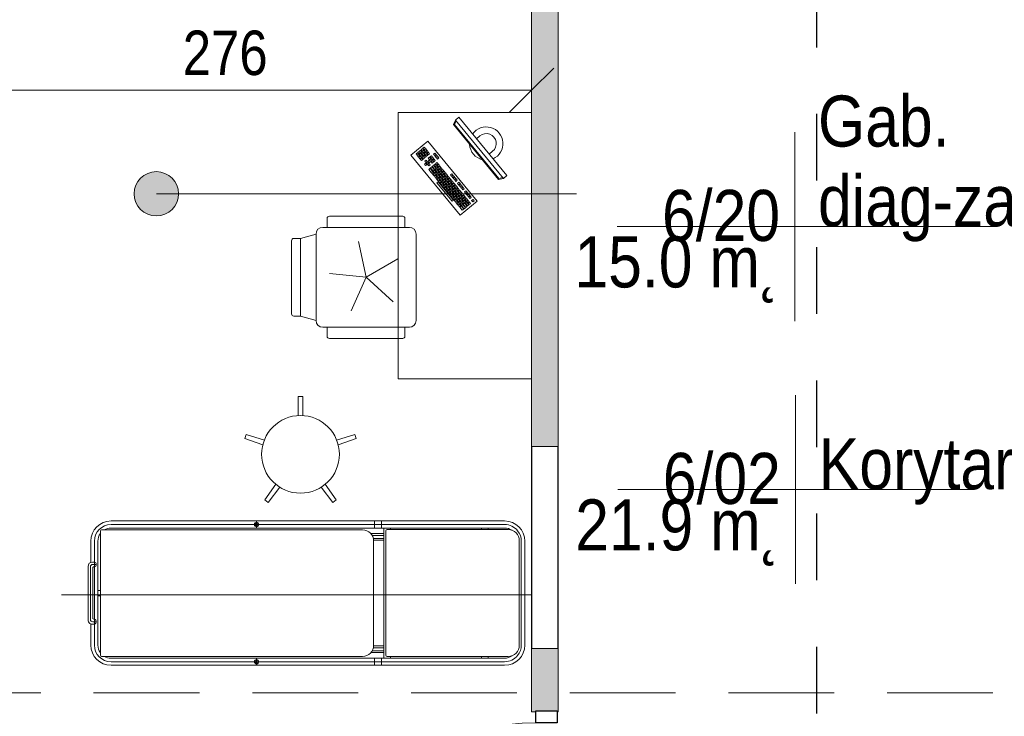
# Model space of a CAD drawing. Header units: centimetres. Extents: x -1631 to 21770, y -8842 to 3590.
# Tile 108 of 133: x 55 to 498, y 1850 to 2164. Entities that reach past the tile are written whole.
import ezdxf

# ---------------------------------------------------------------- set-up
doc = ezdxf.new("R2010")
doc.units = ezdxf.units.CM
doc.linetypes.add('Dash', pattern=[60, 30, -30])
doc.linetypes.add('Ukryte', pattern=[71.438, 47.625, -23.813])
for name, color, linetype, lineweight in [('A-ANNO-DIMS', 211, 'Continuous', 13), ('A-ANNO-DIMS-100', 211, 'Continuous', 13), ('A-AREA-IDEN', 2, 'Continuous', 13), ('A-DETL', 90, 'Continuous', 9), ('A-DETL-GENF', 92, 'Continuous', 9), ('A-DETL-HDLN', 90, 'Ukryte', 9), ('A-DETL-MEDM', 33, 'Continuous', 13), ('A-DOOR', 31, 'Continuous', 13), ('A-WALL', 113, 'Continuous', 13), ('A-WALL-PATT', 111, 'Continuous', 13), ('I-FURN', 30, 'Continuous', 9), ('Q-SPCQ', 91, 'Continuous', 9)]:
    doc.layers.add(name, color=color, linetype=linetype, lineweight=lineweight)
doc.styles.add('Arial Narrow_5', font='ARIALN.TTF', dxfattribs={"height": 20})
doc.styles.add('Arial_11', font='arial.ttf', dxfattribs={"width": 0.85, "height": 23})
doc.dimstyles.new('Diagonal_1_100__0__wewnętrzne', dxfattribs={"dimscale": 30.48, "dimtxt": 20.468619, "dimasz": 0.656168, "dimexe": 0.164042, "dimexo": 0.0625, "dimgap": 0.032808, "dimtad": 1, "dimdec": 0, "dimdsep": 46, "dimtxsty": 'Arial Narrow_5', "dimblk1": 'OBLIQUE', "dimblk2": 'OBLIQUE', "dimsah": 1, "dimcen": 0.09, "dimazin": 0, "dimtfac": 1, "dimtdec": 4, "dimtix": 1, "dimtmove": 0, "dimatfit": 3, "dimfxl": 0, "dimtvp": 1, "dimtolj": 1, "dimtzin": 0, "dimarcsym": 0})

# ---------------------------------------------------------------- blocks, each defined once
blk = doc.blocks.new('DRZWI 1S - automatyczna etykieta - Drzwi 120-2407013-6_piętro IV __13_80 m_ - stan projektowany')
at = {"layer": 'A-DETL-GENF'}
for p, q in [((-65.5, 7), (-60, 7)), ((-65.5, -2.5), (-65.5, 7)), ((-60, 7), (-60, -2.5)), ((60, 7), (65.5, 7)), ((60, -2.5), (60, 7)), ((65.5, 7), (65.5, -2.5)), ((-60, -2.5), (-65.5, -2.5)), ((65.5, -2.5), (60, -2.5))]:
    blk.add_line(p, q, dxfattribs=at)
at = {"layer": 'A-DETL-MEDM', "lineweight": 25}
for p, q in [((-65.5, -2.5), (-65.5, 7)), ((-65.5, 7), (-60, 7)), ((-60, 7), (-60, -2.5)), ((60, 7), (60, -2.5)), ((65.5, 7), (60, 7)), ((65.5, -2.5), (65.5, 7)), ((-60, -2.5), (-65.5, -2.5)), ((60, -2.5), (65.5, -2.5))]:
    blk.add_line(p, q, dxfattribs=at)
at = {"layer": 'A-DOOR'}
blk.add_line((60, -2.5), (60, -122.5), dxfattribs=at)
blk.add_arc((60, -2.5), 120, 180, 270, dxfattribs=at)
blk = doc.blocks.new('biurko lekarskie 60x120 - biurko lekarskie 60x120-V9-6_piętro IV __13_80 m_ - stan projektowany')
at = {"layer": 'I-FURN'}
for p, q in [((-76.23, 30), (43.77, 30)), ((-76.23, -30), (-76.23, 30)), ((43.77, 30), (43.77, -30)), ((-2.52, 2.15), (24.52, 24.38)), ((24.52, 24.38), (30.87, 16.66)), ((20.43, 18.17), (19.81, 17.67)), ((20.94, 17.56), (20.43, 18.17)), ((21.84, 18.04), (21.22, 17.53)), ((22.34, 17.42), (21.84, 18.04)), ((22.75, 20.08), (22.13, 19.57)), ((22.13, 19.57), (22.64, 18.95)), ((22.64, 18.95), (23.25, 19.46)), ((23.25, 19.46), (22.75, 20.08)), ((23.38, 19.31), (22.76, 18.8)), ((22.76, 18.8), (23.27, 18.18)), ((23.52, 20.71), (22.9, 20.21)), ((22.9, 20.21), (23.41, 19.59)), ((23.27, 18.18), (23.89, 18.69)), ((23.89, 18.69), (23.38, 19.31)), ((24.02, 18.53), (23.4, 18.03)), ((23.4, 18.03), (23.91, 17.41)), ((23.41, 19.59), (24.03, 20.1)), ((24.03, 20.1), (23.52, 20.71)), ((24.15, 19.94), (23.54, 19.43)), ((23.54, 19.43), (24.04, 18.82)), ((24.29, 21.35), (23.67, 20.84)), ((23.67, 20.84), (24.18, 20.22)), ((23.91, 17.41), (24.52, 17.92)), ((24.52, 17.92), (24.02, 18.53)), ((24.65, 17.76), (24.03, 17.25)), ((24.04, 18.82), (24.66, 19.32)), ((24.66, 19.32), (24.15, 19.94)), ((24.79, 19.17), (24.17, 18.66)), ((24.17, 18.66), (24.68, 18.04)), ((24.18, 20.22), (24.8, 20.73)), ((24.8, 20.73), (24.29, 21.35)), ((24.93, 20.58), (24.31, 20.07)), ((24.31, 20.07), (24.82, 19.45)), ((25.06, 21.99), (24.45, 21.48)), ((24.45, 21.48), (24.95, 20.86)), ((25.16, 17.14), (24.65, 17.76)), ((24.68, 18.04), (25.3, 18.55)), ((25.3, 18.55), (24.79, 19.17)), ((25.42, 18.4), (24.81, 17.89)), ((24.81, 17.89), (25.31, 17.27)), ((24.82, 19.45), (25.43, 19.96)), ((25.43, 19.96), (24.93, 20.58)), ((25.56, 19.81), (24.94, 19.3)), ((24.94, 19.3), (25.45, 18.68)), ((24.95, 20.86), (25.57, 21.37)), ((25.57, 21.37), (25.06, 21.99)), ((25.7, 21.21), (25.08, 20.7)), ((25.08, 20.7), (25.59, 20.09)), ((25.31, 17.27), (25.93, 17.78)), ((25.93, 17.78), (25.42, 18.4)), ((25.45, 18.68), (26.07, 19.19)), ((26.07, 19.19), (25.56, 19.81)), ((26.2, 19.03), (25.58, 18.52)), ((25.58, 18.52), (26.09, 17.91)), ((25.59, 20.09), (26.21, 20.59)), ((26.21, 20.59), (25.7, 21.21)), ((26.33, 20.44), (25.72, 19.93)), ((25.72, 19.93), (26.22, 19.31)), ((26.09, 17.91), (26.7, 18.41)), ((26.7, 18.41), (26.2, 19.03)), ((26.83, 18.26), (26.21, 17.75)), ((26.21, 17.75), (26.72, 17.13)), ((26.22, 19.31), (26.84, 19.82)), ((26.84, 19.82), (26.33, 20.44)), ((26.97, 19.67), (26.35, 19.16)), ((26.35, 19.16), (26.86, 18.54)), ((27.34, 17.64), (26.83, 18.26)), ((26.86, 18.54), (27.48, 19.05)), ((27.48, 19.05), (26.97, 19.67)), ((27.6, 18.9), (26.99, 18.39)), ((26.99, 18.39), (27.49, 17.77)), ((27.49, 17.77), (28.11, 18.28)), ((28.11, 18.28), (27.6, 18.9)), ((30.87, 16.66), (3.83, -5.57)), ((15.02, 13.73), (14.4, 13.22)), ((15.53, 13.11), (15.02, 13.73)), ((15.79, 14.36), (15.18, 13.86)), ((15.18, 13.86), (15.68, 13.24)), ((15.68, 13.24), (16.3, 13.75)), ((16.3, 13.75), (15.79, 14.36)), ((16.43, 13.59), (15.81, 13.08)), ((16.57, 15), (15.95, 14.49)), ((15.95, 14.49), (16.46, 13.87)), ((16.94, 12.97), (16.43, 13.59)), ((16.46, 13.87), (17.08, 14.38)), ((17.08, 14.38), (16.57, 15)), ((17.2, 14.23), (16.58, 13.72)), ((16.58, 13.72), (17.09, 13.1)), ((18.11, 16.27), (16.72, 15.13)), ((16.72, 15.13), (17.23, 14.51)), ((17.09, 13.1), (17.71, 13.61)), ((17.71, 13.61), (17.2, 14.23)), ((17.84, 13.45), (17.22, 12.95)), ((17.23, 14.51), (18.62, 15.65)), ((18.75, 15.5), (17.36, 14.35)), ((17.36, 14.35), (17.86, 13.74)), ((18.35, 12.84), (17.84, 13.45)), ((17.86, 13.74), (19.26, 14.88)), ((19.38, 14.72), (17.99, 13.58)), ((17.99, 13.58), (18.5, 12.96)), ((18.62, 15.65), (18.11, 16.27)), ((18.5, 12.96), (19.89, 14.11)), ((19.24, 13.32), (18.63, 12.81)), ((19.26, 14.88), (18.75, 15.5)), ((19.75, 12.7), (19.24, 13.32)), ((19.89, 14.11), (19.38, 14.72)), ((20.02, 13.95), (19.4, 13.44)), ((19.4, 13.44), (19.91, 12.83)), ((20.29, 16.77), (19.67, 16.26)), ((19.67, 16.26), (20.18, 15.64)), ((19.81, 17.67), (20.32, 17.05)), ((19.91, 12.83), (20.53, 13.33)), ((20.53, 13.33), (20.02, 13.95)), ((20.18, 15.64), (20.8, 16.15)), ((20.8, 16.15), (20.29, 16.77)), ((20.32, 17.05), (20.94, 17.56)), ((21.06, 17.4), (20.45, 16.89)), ((20.45, 16.89), (20.95, 16.28)), ((21.56, 15.22), (20.94, 14.71)), ((20.94, 14.71), (21.45, 14.1)), ((20.95, 16.28), (21.57, 16.78)), ((21.57, 16.78), (21.06, 17.4)), ((21.7, 16.63), (21.08, 16.12)), ((21.08, 16.12), (21.59, 15.5)), ((21.22, 17.53), (21.73, 16.91)), ((21.45, 14.1), (22.07, 14.6)), ((22.07, 14.6), (21.56, 15.22)), ((22.2, 14.45), (21.58, 13.94)), ((21.58, 13.94), (22.09, 13.32)), ((21.59, 15.5), (22.21, 16.01)), ((22.21, 16.01), (21.7, 16.63)), ((22.33, 15.86), (21.72, 15.35)), ((21.72, 15.35), (22.22, 14.73)), ((21.73, 16.91), (22.34, 17.42)), ((22.09, 13.32), (22.71, 13.83)), ((22.71, 13.83), (22.2, 14.45)), ((22.22, 14.73), (22.84, 15.24)), ((22.84, 15.24), (22.33, 15.86)), ((22.97, 15.08), (22.35, 14.58)), ((22.35, 14.58), (22.86, 13.96)), ((23.11, 16.49), (22.49, 15.98)), ((22.49, 15.98), (23, 15.37)), ((22.86, 13.96), (23.48, 14.47)), ((23.48, 14.47), (22.97, 15.08)), ((23, 15.37), (23.61, 15.87)), ((23.61, 15.87), (23.11, 16.49)), ((23.74, 15.72), (23.12, 15.21)), ((23.12, 15.21), (23.63, 14.59)), ((24.16, 13.48), (23.54, 12.97)), ((23.63, 14.59), (24.25, 15.1)), ((24.25, 15.1), (23.74, 15.72)), ((24.03, 17.25), (24.54, 16.64)), ((24.67, 12.86), (24.16, 13.48)), ((24.93, 14.11), (24.32, 13.6)), ((24.32, 13.6), (24.83, 12.99)), ((24.54, 16.64), (25.16, 17.14)), ((25.29, 16.99), (24.67, 16.48)), ((24.67, 16.48), (25.18, 15.86)), ((24.83, 12.99), (25.44, 13.49)), ((25.44, 13.49), (24.93, 14.11)), ((25.18, 15.86), (25.79, 16.37)), ((25.79, 16.37), (25.29, 16.99)), ((26.06, 17.63), (25.44, 17.12)), ((25.44, 17.12), (25.95, 16.5)), ((25.95, 16.5), (26.57, 17.01)), ((26.57, 17.01), (26.06, 17.63)), ((26.72, 17.13), (27.34, 17.64)), ((3.73, 5.74), (12.07, 12.6)), ((12.58, 11.98), (4.24, 5.12)), ((9.62, 9.28), (9, 8.77)), ((10.12, 8.66), (9.62, 9.28)), ((10.39, 9.92), (9.77, 9.41)), ((9.77, 9.41), (10.28, 8.79)), ((10.28, 8.79), (10.9, 9.3)), ((10.9, 9.3), (10.39, 9.92)), ((11.02, 9.15), (10.41, 8.64)), ((11.16, 10.55), (10.54, 10.04)), ((10.54, 10.04), (11.05, 9.43)), ((11.53, 8.53), (11.02, 9.15)), ((11.05, 9.43), (11.67, 9.93)), ((11.67, 9.93), (11.16, 10.55)), ((11.8, 9.78), (11.18, 9.27)), ((11.18, 9.27), (11.69, 8.65)), ((11.93, 11.19), (11.31, 10.68)), ((11.31, 10.68), (11.82, 10.06)), ((11.69, 8.65), (12.3, 9.16)), ((12.3, 9.16), (11.8, 9.78)), ((12.43, 9.01), (11.81, 8.5)), ((11.82, 10.06), (12.44, 10.57)), ((12.44, 10.57), (11.93, 11.19)), ((12.57, 10.42), (11.95, 9.91)), ((11.95, 9.91), (12.46, 9.29)), ((12.07, 12.6), (12.58, 11.98)), ((12.71, 11.82), (12.09, 11.31)), ((12.09, 11.31), (12.6, 10.7)), ((12.94, 8.39), (12.43, 9.01)), ((12.46, 9.29), (13.08, 9.8)), ((13.08, 9.8), (12.57, 10.42)), ((13.2, 9.64), (12.58, 9.13)), ((12.58, 9.13), (13.09, 8.52)), ((12.6, 10.7), (13.21, 11.2)), ((13.21, 11.2), (12.71, 11.82)), ((13.34, 11.05), (12.72, 10.54)), ((12.72, 10.54), (13.23, 9.92)), ((13.48, 12.46), (12.86, 11.95)), ((12.86, 11.95), (13.37, 11.33)), ((13.09, 8.52), (13.71, 9.02)), ((13.71, 9.02), (13.2, 9.64)), ((13.84, 8.87), (13.22, 8.36)), ((13.23, 9.92), (13.85, 10.43)), ((13.85, 10.43), (13.34, 11.05)), ((13.98, 10.28), (13.36, 9.77)), ((13.36, 9.77), (13.87, 9.15)), ((13.37, 11.33), (13.99, 11.84)), ((13.99, 11.84), (13.48, 12.46)), ((14.11, 11.69), (13.49, 11.18)), ((13.49, 11.18), (14, 10.56)), ((14.25, 13.09), (13.63, 12.58)), ((13.63, 12.58), (14.14, 11.97)), ((14.35, 8.25), (13.84, 8.87)), ((13.87, 9.15), (14.48, 9.66)), ((14.48, 9.66), (13.98, 10.28)), ((14.61, 9.51), (13.99, 9)), ((13.99, 9), (14.5, 8.38)), ((14, 10.56), (14.62, 11.07)), ((14.62, 11.07), (14.11, 11.69)), ((14.75, 10.91), (14.13, 10.41)), ((14.13, 10.41), (14.64, 9.79)), ((14.14, 11.97), (14.76, 12.48)), ((14.76, 12.48), (14.25, 13.09)), ((14.88, 12.32), (14.27, 11.81)), ((14.27, 11.81), (14.78, 11.19)), ((14.4, 13.22), (14.91, 12.6)), ((14.5, 8.38), (15.12, 8.89)), ((15.12, 8.89), (14.61, 9.51)), ((14.64, 9.79), (15.26, 10.3)), ((15.26, 10.3), (14.75, 10.91)), ((15.38, 10.14), (14.76, 9.63)), ((14.76, 9.63), (15.27, 9.01)), ((14.78, 11.19), (15.39, 11.7)), ((15.39, 11.7), (14.88, 12.32)), ((15.52, 11.55), (14.9, 11.04)), ((14.9, 11.04), (15.41, 10.42)), ((14.91, 12.6), (15.53, 13.11)), ((15.66, 12.96), (15.04, 12.45)), ((15.04, 12.45), (15.55, 11.83)), ((15.27, 9.01), (15.89, 9.52)), ((15.89, 9.52), (15.38, 10.14)), ((16.02, 9.37), (15.4, 8.86)), ((15.41, 10.42), (16.03, 10.93)), ((16.03, 10.93), (15.52, 11.55)), ((16.16, 10.78), (15.54, 10.27)), ((15.54, 10.27), (16.05, 9.65)), ((15.55, 11.83), (16.17, 12.34)), ((16.17, 12.34), (15.66, 12.96)), ((16.29, 12.18), (15.67, 11.68)), ((15.67, 11.68), (16.18, 11.06)), ((15.81, 13.08), (16.32, 12.46)), ((16.53, 8.75), (16.02, 9.37)), ((16.05, 9.65), (16.66, 10.16)), ((16.66, 10.16), (16.16, 10.78)), ((16.79, 10), (16.17, 9.5)), ((16.17, 9.5), (16.68, 8.88)), ((16.18, 11.06), (16.8, 11.57)), ((16.8, 11.57), (16.29, 12.18)), ((16.93, 11.41), (16.31, 10.9)), ((16.31, 10.9), (16.82, 10.29)), ((16.32, 12.46), (16.94, 12.97)), ((17.06, 12.82), (16.45, 12.31)), ((16.45, 12.31), (16.96, 11.69)), ((16.68, 8.88), (17.3, 9.39)), ((17.3, 9.39), (16.79, 10)), ((16.82, 10.29), (17.44, 10.79)), ((17.44, 10.79), (16.93, 11.41)), ((17.56, 10.64), (16.94, 10.13)), ((16.94, 10.13), (17.45, 9.51)), ((16.96, 11.69), (17.57, 12.2)), ((17.57, 12.2), (17.06, 12.82)), ((17.7, 12.05), (17.08, 11.54)), ((17.08, 11.54), (17.59, 10.92)), ((17.22, 12.95), (17.73, 12.33)), ((17.45, 9.51), (18.07, 10.02)), ((18.07, 10.02), (17.56, 10.64)), ((17.59, 10.92), (18.21, 11.43)), ((18.21, 11.43), (17.7, 12.05)), ((18.34, 11.27), (17.72, 10.77)), ((17.72, 10.77), (18.23, 10.15)), ((17.73, 12.33), (18.35, 12.84)), ((18.47, 12.68), (17.85, 12.17)), ((17.85, 12.17), (18.36, 11.56)), ((18.23, 10.15), (18.84, 10.66)), ((18.84, 10.66), (18.34, 11.27)), ((18.36, 11.56), (18.98, 12.06)), ((18.98, 12.06), (18.47, 12.68)), ((19.11, 11.91), (18.49, 11.4)), ((18.49, 11.4), (19, 10.78)), ((18.63, 12.81), (19.14, 12.19)), ((19, 10.78), (19.62, 11.29)), ((19.62, 11.29), (19.11, 11.91)), ((19.14, 12.19), (19.75, 12.7)), ((19.88, 12.54), (19.26, 12.04)), ((19.26, 12.04), (19.77, 11.42)), ((19.77, 11.42), (20.39, 11.93)), ((20.39, 11.93), (19.88, 12.54)), ((20.65, 13.18), (20.03, 12.67)), ((20.03, 12.67), (20.54, 12.05)), ((20.54, 12.05), (21.16, 12.56)), ((21.16, 12.56), (20.65, 13.18)), ((23.39, 12.84), (22.77, 12.33)), ((22.77, 12.33), (23.28, 11.72)), ((23.28, 11.72), (23.9, 12.22)), ((23.9, 12.22), (23.39, 12.84)), ((23.54, 12.97), (24.05, 12.35)), ((24.05, 12.35), (24.67, 12.86)), ((4.21, 4.84), (3.59, 4.33)), ((4.24, 5.12), (3.73, 5.74)), ((4.72, 4.22), (4.21, 4.84)), ((4.98, 5.47), (4.36, 4.96)), ((4.36, 4.96), (4.87, 4.35)), ((4.87, 4.35), (5.49, 4.85)), ((5.49, 4.85), (4.98, 5.47)), ((5.62, 4.7), (5, 4.19)), ((5.75, 6.11), (5.14, 5.6)), ((5.14, 5.6), (5.64, 4.98)), ((6.12, 4.08), (5.62, 4.7)), ((5.64, 4.98), (6.26, 5.49)), ((6.26, 5.49), (5.75, 6.11)), ((6.39, 5.33), (5.77, 4.83)), ((5.77, 4.83), (6.28, 4.21)), ((5.91, 6.23), (6.53, 6.74)), ((6.42, 5.62), (5.91, 6.23)), ((6.28, 4.21), (6.9, 4.72)), ((6.9, 4.72), (6.39, 5.33)), ((7.02, 4.56), (6.41, 4.05)), ((7.03, 6.12), (6.42, 5.62)), ((6.53, 6.74), (7.03, 6.12)), ((6.54, 5.46), (7.16, 5.97)), ((7.05, 4.84), (6.54, 5.46)), ((7.3, 7.38), (6.68, 6.87)), ((6.68, 6.87), (7.19, 6.25)), ((7.53, 3.94), (7.02, 4.56)), ((7.67, 5.35), (7.05, 4.84)), ((7.16, 5.97), (7.67, 5.35)), ((7.18, 4.69), (7.8, 5.2)), ((7.69, 4.07), (7.18, 4.69)), ((7.19, 6.25), (7.81, 6.76)), ((7.81, 6.76), (7.3, 7.38)), ((7.93, 6.6), (7.32, 6.1)), ((7.32, 6.1), (7.82, 5.48)), ((8.07, 8.01), (7.45, 7.5)), ((7.45, 7.5), (7.96, 6.89)), ((8.3, 4.58), (7.69, 4.07)), ((7.8, 5.2), (8.3, 4.58)), ((7.82, 5.48), (8.44, 5.99)), ((8.44, 5.99), (7.93, 6.6)), ((8.57, 5.83), (7.95, 5.32)), ((7.95, 5.32), (8.46, 4.71)), ((7.96, 6.89), (8.58, 7.39)), ((9.21, 6.62), (8.07, 8.01)), ((8.71, 7.24), (8.09, 6.73)), ((8.09, 6.73), (8.6, 6.11)), ((8.84, 8.65), (8.23, 8.14)), ((8.23, 8.14), (8.73, 7.52)), ((8.46, 4.71), (9.08, 5.21)), ((9.08, 5.21), (8.57, 5.83)), ((9.2, 5.06), (8.59, 4.55)), ((8.59, 4.55), (9.09, 3.93)), ((8.6, 6.11), (9.21, 6.62)), ((9.34, 6.47), (8.72, 5.96)), ((8.72, 5.96), (9.23, 5.34)), ((8.73, 7.52), (9.35, 8.03)), ((9.35, 8.03), (8.84, 8.65)), ((9.48, 7.87), (8.86, 7.37)), ((8.86, 7.37), (9.37, 6.75)), ((9, 8.77), (9.51, 8.16)), ((9.09, 3.93), (9.71, 4.44)), ((9.71, 4.44), (9.2, 5.06)), ((9.23, 5.34), (9.85, 5.85)), ((9.85, 5.85), (9.34, 6.47)), ((9.98, 5.69), (9.36, 5.19)), ((9.36, 5.19), (9.87, 4.57)), ((9.37, 6.75), (9.99, 7.26)), ((9.99, 7.26), (9.48, 7.87)), ((10.11, 7.1), (9.5, 6.59)), ((9.5, 6.59), (10, 5.98)), ((9.51, 8.16), (10.12, 8.66)), ((10.25, 8.51), (9.63, 8)), ((9.63, 8), (10.14, 7.38)), ((9.87, 4.57), (10.48, 5.08)), ((10.48, 5.08), (9.98, 5.69)), ((10.61, 4.92), (9.99, 4.41)), ((10, 5.98), (10.62, 6.48)), ((10.62, 6.48), (10.11, 7.1)), ((10.75, 6.33), (10.13, 5.82)), ((10.13, 5.82), (10.64, 5.2)), ((10.14, 7.38), (10.76, 7.89)), ((10.76, 7.89), (10.25, 8.51)), ((10.89, 7.74), (10.27, 7.23)), ((10.27, 7.23), (10.78, 6.61)), ((10.41, 8.64), (10.91, 8.02)), ((11.12, 4.3), (10.61, 4.92)), ((10.64, 5.2), (11.26, 5.71)), ((11.26, 5.71), (10.75, 6.33)), ((11.38, 5.56), (10.77, 5.05)), ((10.77, 5.05), (11.27, 4.43)), ((10.78, 6.61), (11.39, 7.12)), ((11.39, 7.12), (10.89, 7.74)), ((11.52, 6.97), (10.9, 6.46)), ((10.9, 6.46), (11.41, 5.84)), ((10.91, 8.02), (11.53, 8.53)), ((11.66, 8.37), (11.04, 7.86)), ((11.04, 7.86), (11.55, 7.25)), ((11.27, 4.43), (11.89, 4.94)), ((11.89, 4.94), (11.38, 5.56)), ((11.41, 5.84), (12.03, 6.35)), ((12.03, 6.35), (11.52, 6.97)), ((12.16, 6.19), (11.54, 5.68)), ((11.54, 5.68), (12.05, 5.07)), ((11.55, 7.25), (12.17, 7.75)), ((12.17, 7.75), (11.66, 8.37)), ((12.29, 7.6), (11.68, 7.09)), ((11.68, 7.09), (12.18, 6.47)), ((11.81, 8.5), (12.32, 7.88)), ((12.05, 5.07), (12.66, 5.57)), ((12.66, 5.57), (12.16, 6.19)), ((12.18, 6.47), (12.8, 6.98)), ((12.8, 6.98), (12.29, 7.6)), ((12.93, 6.83), (12.31, 6.32)), ((12.31, 6.32), (12.82, 5.7)), ((12.32, 7.88), (12.94, 8.39)), ((13.07, 8.24), (12.45, 7.73)), ((12.45, 7.73), (12.96, 7.11)), ((13.35, 4.58), (12.73, 4.08)), ((12.82, 5.7), (13.44, 6.21)), ((13.44, 6.21), (12.93, 6.83)), ((12.96, 7.11), (13.57, 7.62)), ((13.57, 7.62), (13.07, 8.24)), ((13.7, 7.46), (13.08, 6.95)), ((13.08, 6.95), (13.59, 6.34)), ((13.22, 8.36), (13.73, 7.74)), ((13.86, 3.97), (13.35, 4.58)), ((14.12, 5.22), (13.5, 4.71)), ((13.5, 4.71), (14.01, 4.09)), ((13.54, -15.18), (38.3, 5.18)), ((13.59, 6.34), (14.21, 6.85)), ((14.21, 6.85), (13.7, 7.46)), ((13.73, 7.74), (14.35, 8.25)), ((14.47, 8.1), (13.86, 7.59)), ((13.86, 7.59), (14.36, 6.97)), ((13.99, -15.33), (38.36, 4.71)), ((14.01, 4.09), (14.63, 4.6)), ((14.63, 4.6), (14.12, 5.22)), ((14.89, 5.85), (14.28, 5.35)), ((14.28, 5.35), (14.78, 4.73)), ((14.36, 6.97), (14.98, 7.48)), ((14.98, 7.48), (14.47, 8.1)), ((15.25, 8.73), (14.63, 8.23)), ((14.63, 8.23), (15.14, 7.61)), ((14.78, 4.73), (15.4, 5.24)), ((15.4, 5.24), (14.89, 5.85)), ((15.67, 6.49), (15.05, 5.98)), ((15.05, 5.98), (15.56, 5.36)), ((15.14, 7.61), (15.75, 8.12)), ((15.75, 8.12), (15.25, 8.73)), ((15.4, 8.86), (15.91, 8.24)), ((15.56, 5.36), (16.17, 5.87)), ((16.17, 5.87), (15.67, 6.49)), ((15.91, 8.24), (16.53, 8.75)), ((38.3, 5.18), (40.32, 4.25)), ((38.36, 4.71), (39.99, 3.98)), ((3.83, -5.57), (-2.52, 2.15)), ((1.12, 2.3), (-0.27, 1.15)), ((-0.27, 1.15), (0.24, 0.53)), ((0.24, 0.53), (1.63, 1.68)), ((1.75, 1.52), (0.36, 0.38)), ((0.36, 0.38), (0.87, -0.24)), ((0.87, -0.24), (2.26, 0.91)), ((2.39, 0.75), (1, -0.39)), ((1.63, 1.68), (1.12, 2.3)), ((1.89, 2.93), (1.27, 2.42)), ((1.27, 2.42), (1.78, 1.8)), ((1.51, -1.01), (2.9, 0.13)), ((2.26, 0.91), (1.75, 1.52)), ((1.78, 1.8), (2.4, 2.31)), ((2.4, 2.31), (1.89, 2.93)), ((2.53, 2.16), (1.91, 1.65)), ((1.91, 1.65), (2.42, 1.03)), ((2.66, 3.57), (2.05, 3.06)), ((2.05, 3.06), (2.55, 2.44)), ((2.9, 0.13), (2.39, 0.75)), ((2.42, 1.03), (3.03, 1.54)), ((3.03, 1.54), (2.53, 2.16)), ((3.16, 1.39), (2.54, 0.88)), ((2.54, 0.88), (3.05, 0.26)), ((2.55, 2.44), (3.17, 2.95)), ((3.17, 2.95), (2.66, 3.57)), ((3.3, 2.79), (2.68, 2.29)), ((2.68, 2.29), (3.19, 1.67)), ((3.44, 4.2), (2.82, 3.69)), ((2.82, 3.69), (3.33, 3.08)), ((3.05, 0.26), (3.67, 0.77)), ((3.67, 0.77), (3.16, 1.39)), ((3.8, 0.61), (3.18, 0.11)), ((3.18, 0.11), (3.69, -0.51)), ((3.19, 1.67), (3.81, 2.18)), ((3.81, 2.18), (3.3, 2.79)), ((3.93, 2.02), (3.32, 1.51)), ((3.32, 1.51), (3.82, 0.9)), ((3.33, 3.08), (3.94, 3.58)), ((3.94, 3.58), (3.44, 4.2)), ((4.07, 3.43), (3.45, 2.92)), ((3.45, 2.92), (3.96, 2.3)), ((3.59, 4.33), (4.1, 3.71)), ((4.31, 0), (3.8, 0.61)), ((3.82, 0.9), (4.44, 1.4)), ((4.44, 1.4), (3.93, 2.02)), ((4.57, 1.25), (3.95, 0.74)), ((3.95, 0.74), (4.46, 0.12)), ((3.96, 2.3), (4.58, 2.81)), ((4.58, 2.81), (4.07, 3.43)), ((4.71, 2.66), (4.09, 2.15)), ((4.09, 2.15), (4.6, 1.53)), ((4.1, 3.71), (4.72, 4.22)), ((4.84, 4.06), (4.23, 3.56)), ((4.23, 3.56), (4.73, 2.94)), ((4.46, 0.12), (5.08, 0.63)), ((5.08, 0.63), (4.57, 1.25)), ((5.2, 0.48), (4.59, -0.03)), ((4.6, 1.53), (5.21, 2.04)), ((5.21, 2.04), (4.71, 2.66)), ((5.34, 1.88), (4.72, 1.38)), ((4.72, 1.38), (5.23, 0.76)), ((4.73, 2.94), (5.35, 3.45)), ((5.35, 3.45), (4.84, 4.06)), ((5.48, 3.29), (4.86, 2.78)), ((4.86, 2.78), (5.37, 2.17)), ((5, 4.19), (5.51, 3.57)), ((5.71, -0.14), (5.2, 0.48)), ((5.23, 0.76), (5.85, 1.27)), ((5.85, 1.27), (5.34, 1.88)), ((5.98, 1.11), (5.36, 0.6)), ((5.36, 0.6), (5.87, -0.01)), ((5.37, 2.17), (5.99, 2.67)), ((5.99, 2.67), (5.48, 3.29)), ((6.11, 2.52), (5.5, 2.01)), ((5.5, 2.01), (6, 1.39)), ((5.51, 3.57), (6.12, 4.08)), ((6.25, 3.93), (5.63, 3.42)), ((5.63, 3.42), (6.14, 2.8)), ((5.87, -0.01), (6.48, 0.49)), ((6.48, 0.49), (5.98, 1.11)), ((6, 1.39), (6.62, 1.9)), ((6.62, 1.9), (6.11, 2.52)), ((6.75, 1.75), (6.13, 1.24)), ((6.13, 1.24), (6.64, 0.62)), ((6.14, 2.8), (6.76, 3.31)), ((6.76, 3.31), (6.25, 3.93)), ((6.89, 3.15), (6.27, 2.65)), ((6.27, 2.65), (6.78, 2.03)), ((6.41, 4.05), (6.91, 3.44)), ((6.64, 0.62), (7.26, 1.13)), ((7.26, 1.13), (6.75, 1.75)), ((6.78, 2.03), (7.39, 2.54)), ((7.39, 2.54), (6.89, 3.15)), ((7.52, 2.38), (6.9, 1.87)), ((6.9, 1.87), (7.41, 1.26)), ((6.91, 3.44), (7.53, 3.94)), ((7.66, 3.79), (7.04, 3.28)), ((7.04, 3.28), (7.55, 2.66)), ((7.94, 0.14), (7.32, -0.37)), ((7.41, 1.26), (8.03, 1.76)), ((8.03, 1.76), (7.52, 2.38)), ((7.55, 2.66), (8.17, 3.17)), ((8.17, 3.17), (7.66, 3.79)), ((8.29, 3.02), (7.68, 2.51)), ((7.68, 2.51), (8.18, 1.89)), ((7.81, 3.92), (8.43, 4.42)), ((8.32, 3.3), (7.81, 3.92)), ((8.45, -0.48), (7.94, 0.14)), ((8.18, 1.89), (8.8, 2.4)), ((8.8, 2.4), (8.29, 3.02)), ((8.94, 3.81), (8.32, 3.3)), ((8.43, 4.42), (8.94, 3.81)), ((8.45, 3.14), (9.07, 3.65)), ((8.96, 2.53), (8.45, 3.14)), ((9.49, 1.41), (8.87, 0.9)), ((8.87, 0.9), (9.38, 0.28)), ((9.57, 3.03), (8.96, 2.53)), ((9.07, 3.65), (9.57, 3.03)), ((9.84, 4.29), (9.22, 3.78)), ((9.22, 3.78), (9.73, 3.16)), ((9.38, 0.28), (10, 0.79)), ((10, 0.79), (9.49, 1.41)), ((9.64, 1.54), (10.26, 2.04)), ((10.15, 0.92), (9.64, 1.54)), ((9.73, 3.16), (10.35, 3.67)), ((10.35, 3.67), (9.84, 4.29)), ((9.99, 4.41), (10.5, 3.8)), ((10.77, 1.43), (10.15, 0.92)), ((10.26, 2.04), (10.77, 1.43)), ((11.03, 2.68), (10.41, 2.17)), ((10.41, 2.17), (10.92, 1.55)), ((10.5, 3.8), (11.12, 4.3)), ((10.92, 1.55), (11.54, 2.06)), ((11.54, 2.06), (11.03, 2.68)), ((11.8, 3.31), (11.19, 2.81)), ((11.19, 2.81), (11.69, 2.19)), ((11.69, 2.19), (12.31, 2.7)), ((12.31, 2.7), (11.8, 3.31)), ((12.73, 4.08), (13.24, 3.46)), ((13.24, 3.46), (13.86, 3.97)), ((14.06, -17.34), (40.32, 4.25)), ((41.59, 2.71), (15.33, -18.89)), ((40.32, 4.25), (41.59, 2.71)), ((1, -0.39), (1.51, -1.01)), ((2.25, -0.66), (1.63, -1.16)), ((1.63, -1.16), (2.14, -1.78)), ((2.14, -1.78), (2.76, -1.27)), ((2.76, -1.27), (2.25, -0.66)), ((2.89, -1.43), (2.27, -1.94)), ((2.27, -1.94), (2.78, -2.56)), ((3.02, -0.02), (2.41, -0.53)), ((2.41, -0.53), (2.91, -1.15)), ((2.78, -2.56), (3.4, -2.05)), ((3.4, -2.05), (2.89, -1.43)), ((2.91, -1.15), (3.53, -0.64)), ((3.53, -0.64), (3.02, -0.02)), ((3.66, -0.79), (3.04, -1.3)), ((3.04, -1.3), (3.55, -1.92)), ((4.08, -3.04), (3.46, -3.55)), ((3.46, -3.55), (3.97, -4.16)), ((3.55, -1.92), (4.17, -1.41)), ((4.17, -1.41), (3.66, -0.79)), ((3.69, -0.51), (4.31, 0)), ((4.43, -0.16), (3.81, -0.67)), ((3.81, -0.67), (4.32, -1.28)), ((3.97, -4.16), (4.59, -3.66)), ((4.59, -3.66), (4.08, -3.04)), ((4.32, -1.28), (4.94, -0.78)), ((4.94, -0.78), (4.43, -0.16)), ((4.59, -0.03), (5.09, -0.65)), ((5.63, -1.77), (5.01, -2.28)), ((5.01, -2.28), (5.52, -2.89)), ((5.09, -0.65), (5.71, -0.14)), ((5.52, -2.89), (6.13, -2.38)), ((6.13, -2.38), (5.63, -1.77)), ((6.4, -1.13), (5.78, -1.64)), ((5.78, -1.64), (6.29, -2.26)), ((6.29, -2.26), (6.91, -1.75)), ((6.91, -1.75), (6.4, -1.13)), ((7.17, -0.5), (6.55, -1)), ((6.55, -1), (7.06, -1.62)), ((7.06, -1.62), (7.68, -1.11)), ((7.68, -1.11), (7.17, -0.5)), ((7.32, -0.37), (7.83, -0.99)), ((7.83, -0.99), (8.45, -0.48)), ((33.21, -6.78), (31.94, -5.23)), ((26.25, -12.49), (24.98, -10.95)), ((14.06, -17.34), (13.54, -15.18)), ((14.39, -17.07), (13.99, -15.33)), ((15.33, -18.89), (14.06, -17.34))]:
    blk.add_line(p, q, dxfattribs=at)
for radius, start, end in [(7.5, 92.5607, 166.3005), (7.5, 203.9646, 54.8966), (4.5, 219.4306, 39.4306)]:
    blk.add_arc((29.73, -9.63), radius, start, end, dxfattribs=at)
blk = doc.blocks.new('krzesło obrotowe - krzesło obrotowe-1270918-6_piętro IV __13_80 m_ - stan projektowany')
at = {"layer": 'I-FURN'}
for p, q in [((-16.5, 27.5), (16.5, 27.5)), ((-19.5, 22.5), (19.5, 22.5)), ((-17.5, 22.5), (-17.5, 26.5)), ((17.5, 22.5), (17.5, 26.5)), ((-22.5, 19.5), (-29.5, 17.5)), ((-22.5, -19.5), (-22.5, 19.5)), ((22.5, 19.5), (22.5, -19.5)), ((-33.5, -16.5), (-33.5, 16.5)), ((-29.5, 17.5), (-32.5, 17.5)), ((-29.5, -17.5), (-29.5, 17.5)), ((-3.43, 16.14), (0, 0)), ((0, 0), (14.29, 8.25)), ((0, 0), (-16.41, 1.72)), ((-6.71, -15.07), (0, 0)), ((0, 0), (12.26, -11.04)), ((-32.5, -17.5), (-29.5, -17.5)), ((-29.5, -17.5), (-22.5, -19.5)), ((19.5, -22.5), (-19.5, -22.5)), ((-17.5, -22.5), (-17.5, -26.5)), ((17.5, -22.5), (17.5, -26.5)), ((16.5, -27.5), (-16.5, -27.5))]:
    blk.add_line(p, q, dxfattribs=at)
for centre, radius, start, end in [((-16.5, 26.5), 1, 90, 180), ((16.5, 26.5), 1, 0, 90), ((-19.5, 19.5), 3, 90, 180), ((19.5, 19.5), 3, 360, 90), ((-32.5, 16.5), 1, 90, 180), ((-32.5, -16.5), 1, 180, 270), ((-19.5, -19.5), 3, 180, 270), ((19.5, -19.5), 3, 270, 0), ((-16.5, -26.5), 1, 180, 270), ((16.5, -26.5), 1, 270, 0)]:
    blk.add_arc(centre, radius, start, end, dxfattribs=at)
blk = doc.blocks.new('stół zabiegowy SZ-02 198x65 - stół zabiegowy SZ-02 198x65-826970-6_piętro IV __13_80 m_ - stan projektowany')
at = {"layer": 'Q-SPCQ'}
for p, q in [((74.99, 33.26), (-102.21, 33.26)), ((74.99, 31.66), (-102.21, 31.66)), ((-36.68, 33.06), (-36.68, 30.26)), ((16.4, 33.26), (16.4, 30.06)), ((19.59, 33.26), (19.59, 30.06)), ((-107, -27.24), (-107, 28.76)), ((11.01, 29.26), (-106.5, 29.26)), ((-102.21, 30.06), (74.99, 30.06)), ((20.59, 27.56), (14.77, 27.56)), ((20.59, 26.76), (15.34, 26.76)), ((20.59, -28.54), (20.59, 30.06)), ((21.58, 28.85), (21.58, -27.24)), ((76.59, 29.35), (22.08, 29.35)), ((23.59, 30.06), (23.59, 29.35)), ((64.59, 30.06), (64.59, 29.35)), ((67.59, 29.35), (67.59, 30.06)), ((-111.31, 24.16), (-111.31, 14.62)), ((-109.71, 24.16), (-109.71, 0.76)), ((-108.11, 24.16), (-108.11, -22.64)), ((15.89, 25.36), (20.59, 25.36)), ((16, 24.56), (20.59, 24.56)), ((16.01, -22.74), (16.01, 24.26)), ((81.59, -22.74), (81.59, 24.35)), ((82.49, 24.16), (82.49, -22.64)), ((84.09, 24.16), (84.09, -22.64)), ((-110.56, 14.76), (-109.71, 14.76)), ((-110.46, 13.66), (-109.11, 13.66)), ((-112.56, -11.24), (-112.56, 12.76)), ((-111.46, 12.66), (-111.46, -11.14)), ((-110.36, -10.84), (-110.36, 12.36)), ((-110.16, 12.56), (-109.71, 12.56)), ((-124.56, 0), (87.09, 0)), ((-109.71, 0.76), (-109.71, -22.64)), ((-108.11, 2.01), (-107, 2.01)), ((-108.11, -0.49), (-107, -0.49)), ((-111.31, -22.64), (-111.31, -13.09)), ((-110.56, -13.24), (-109.71, -13.24)), ((-110.46, -12.14), (-109.11, -12.14)), ((-110.16, -11.04), (-109.71, -11.04)), ((20.59, -26.04), (14.77, -26.04)), ((20.59, -25.24), (15.34, -25.24)), ((15.89, -23.84), (20.59, -23.84)), ((16, -23.04), (20.59, -23.04)), ((-106.5, -27.74), (11.01, -27.74)), ((-102.21, -28.54), (74.99, -28.54)), ((74.99, -30.14), (-102.21, -30.14)), ((-36.68, -31.54), (-36.68, -28.74)), ((16.4, -31.74), (16.4, -28.54)), ((19.59, -31.74), (19.59, -28.54)), ((22.08, -27.74), (76.59, -27.74)), ((23.59, -28.54), (23.59, -27.82)), ((64.59, -28.54), (64.59, -27.82)), ((67.59, -27.82), (67.59, -28.54)), ((74.99, -31.74), (-102.21, -31.74))]:
    blk.add_line(p, q, dxfattribs=at)
for centre, radius in [((-36.68, 31.66), 0.999), ((-36.68, 31.66), 0.727), ((-36.68, -30.14), 0.999), ((-36.68, -30.14), 0.727)]:
    blk.add_circle(centre, radius, dxfattribs=at)
for centre, radius, start, end in [((-102.21, 24.16), 9.1, 90, 180), ((-102.21, 24.16), 7.5, 90, 180), ((74.99, 24.16), 9.1, 0, 90), ((74.99, 24.16), 7.5, 38.9891, 90), ((-102.21, 24.16), 5.9, 144.3302, 180), ((-106.5, 28.76), 0.5, 90, 180), ((-102.21, 24.16), 5.9, 90, 120.1847), ((11.01, 24.26), 5, 360, 90), ((22.08, 28.85), 0.5, 90, 180), ((74.99, 24.16), 5.9, 55.7775, 90), ((76.59, 24.35), 5, 360, 90), ((74.99, 24.16), 7.5, 0, 38.7517), ((-110.56, 12.76), 2, 90, 180), ((-110.46, 12.66), 1, 90, 180), ((-109.95, 13.66), 1.13, 282.5834, 77.4166), ((-110.16, 12.36), 0.2, 90, 180), ((-110.56, -11.24), 2, 174.2608, 270), ((-110.46, -11.14), 1, 180, 270), ((-109.95, -12.14), 1.13, 282.5834, 77.4166), ((-102.21, -22.64), 9.1, 180, 270), ((-102.21, -22.64), 7.5, 180, 270), ((-102.21, -22.64), 5.9, 180, 215.6698), ((11.01, -22.74), 5, 270, 0), ((74.99, -22.64), 9.1, 270, 0), ((76.59, -22.74), 5, 270, 360), ((74.99, -22.64), 7.5, 321.2483, 0), ((-106.5, -27.24), 0.5, 180, 270), ((-102.21, -22.64), 5.9, 239.8153, 270), ((22.08, -27.24), 0.5, 180, 270), ((74.99, -22.64), 7.5, 270, 321.0109), ((74.99, -22.64), 5.9, 270, 304.2225)]:
    blk.add_arc(centre, radius, start, end, dxfattribs=at)
blk = doc.blocks.new('stołek obrotowy WG-03 śr_32cm - stołek obrotowy WG-03 śr_32cm-850736-6_piętro IV __13_80 m_ - stan projektowany')
at = {"layer": 'Q-SPCQ'}
for p, q in [((-1, 26.05), (-1.11, 17.46)), ((1, 26.05), (-1, 26.05)), ((1.11, 17.46), (1, 26.05)), ((-24.46, 9), (-25.08, 7.1)), ((-16.27, 6.45), (-24.46, 9)), ((24.46, 9), (16.27, 6.45)), ((25.08, 7.1), (24.46, 9)), ((-25.08, 7.1), (-16.95, 4.34)), ((16.95, 4.34), (25.08, 7.1)), ((-11.16, -13.48), (-16.12, -20.48)), ((-14.5, -21.66), (-9.37, -14.78)), ((9.37, -14.78), (14.5, -21.66)), ((16.12, -20.48), (11.16, -13.48)), ((-16.12, -20.48), (-14.5, -21.66)), ((14.5, -21.66), (16.12, -20.48))]:
    blk.add_line(p, q, dxfattribs=at)
blk.add_circle((0, 0), 17.5, dxfattribs=at)
blk = doc.blocks.new('DIMBLOCK114-6_piętro IV __13_80 m_ - stan projektowany')
at = {"layer": 'A-ANNO-DIMS-100', "transparency": 16777216}
for p, q in [((9.38, 2132.33), (19.38, 2142.33)), ((285.38, 2132.33), (295.38, 2142.33)), ((9.38, 2127.33), (9.38, 2137.33)), ((285.38, 2127.33), (285.38, 2137.33)), ((9.38, 2132.33), (-0.62, 2122.33)), ((285.38, 2132.33), (9.38, 2132.33)), ((9.38, 2132.33), (9.38, 2127.33)), ((285.38, 2132.33), (275.38, 2122.33)), ((285.38, 2132.33), (285.38, 2127.33))]:
    blk.add_line(p, q, dxfattribs=at)
at = {"layer": 'A-ANNO-DIMS-100', "color": 0, "transparency": 16777216, "insert": (128.37, 2159.18), "char_height": 20, "width": 45.6158, "attachment_point": 1, "line_spacing_factor": 0.974696, "style": 'Arial Narrow_5'}
blk.add_mtext('276', dxfattribs=at)
blk = doc.blocks.new('_Oblique')
at = {"color": 0, "linetype": 'ByBlock', "lineweight": -2}
blk.add_line((-0.5, -0.5), (0.5, 0.5), dxfattribs=at)
blk = doc.blocks.new('METKA_POMIESZCZENIA2 - Rozbudowana - bez ramki-2396678-6_piętro IV __13_80 m_ - stan projektowany')
at = {"layer": 'A-AREA-IDEN'}
for p, q in [((0, 0.425), (0, 0)), ((0.0976, 0), (-0.8, 0)), ((-0.8, 0), (0.9, 0)), ((0, 0), (0, -0.425))]:
    blk.add_line(p, q, dxfattribs=at)
blk = doc.blocks.new('METKA_POMIESZCZENIA2 - Rozbudowana krótka - bez ramki-2403173-6_piętro IV __13_80 m_ - stan projektowany')
at = {"layer": 'A-AREA-IDEN'}
for p, q in [((0, 0.425), (0, 0)), ((0.0976, 0), (-0.8, 0)), ((-0.8, 0), (0.8, 0)), ((0, 0), (0, -0.425))]:
    blk.add_line(p, q, dxfattribs=at)

msp = doc.modelspace()

# ---------------------------------------------------------------- hatches: boundary and pattern name
at = {"layer": 'A-AREA-IDEN'}
h = msp.add_hatch(color=256, dxfattribs=at)
edge = h.paths.add_edge_path(flags=0)
edge.add_arc((116.49, 2085.68), 10, 0, 360)
at = {"layer": 'A-WALL-PATT'}
h = msp.add_hatch(color=9, dxfattribs=at)
h.paths.add_polyline_path([(297.38, 1852.33), (297.38, 1880.83), (285.38, 1880.83), (285.38, 1852.33), (287.38, 1852.33), (287.38, 1852.83), (296.88, 1852.83), (296.88, 1852.33)], flags=0)
h.paths.add_polyline_path([(297.38, 1971.83), (297.38, 2310.83), (285.38, 2310.83), (285.38, 1971.83)], flags=0)
h.paths.add_polyline_path([(285.38, 2411.83), (297.38, 2411.83), (297.38, 2683.83), (285.38, 2683.83), (285.38, 2452.33)], flags=0)
h.paths.add_polyline_path([(285.38, 2814.83), (297.38, 2814.83), (297.38, 2824.33), (285.38, 2824.33), (285.38, 2818.87)], flags=0)

# ---------------------------------------------------------------- linework, layer by layer
at = {"layer": 'A-AREA-IDEN'}
msp.add_line((116.49, 2085.68), (305.64, 2085.68), dxfattribs=at)
msp.add_circle((116.49, 2085.68), 10, dxfattribs=at)
at = {"layer": 'A-DETL', "linetype": 'Dash', "lineweight": 25}
msp.add_open_spline([(413.88, 1671.63), (413.88, 2096.66), (413.88, 2119.33), (413.88, 2190.85), (413.88, 2616.83)], degree=3, knots=[0, 0, 0, 0, 5.678351, 11.366988, 11.366988, 11.366988, 11.366988], dxfattribs=at)
at = {"layer": 'A-DETL-HDLN'}
msp.add_line((-1197.62, 1860.83), (1172.38, 1860.83), dxfattribs=at)
at = {"layer": 'A-WALL', "lineweight": 9}
for p, q in [((297.38, 1971.83), (297.38, 2310.83)), ((285.38, 2237.33), (285.38, 1971.83)), ((285.38, 1880.83), (285.38, 1852.33)), ((297.38, 1852.33), (297.38, 1880.83)), ((285.38, 1852.33), (287.38, 1852.33)), ((296.88, 1852.33), (297.38, 1852.33))]:
    msp.add_line(p, q, dxfattribs=at)
at = {"layer": 'A-WALL'}
for p, q in [((285.38, 1971.83), (297.38, 1971.83)), ((297.38, 1880.83), (285.38, 1880.83))]:
    msp.add_line(p, q, dxfattribs=at)
at = {"layer": 'A-WALL', "color": 7, "lineweight": 25}
for p, q in [((285.38, 1971.83), (285.38, 1880.83)), ((297.38, 1880.83), (297.38, 1971.83))]:
    msp.add_line(p, q, dxfattribs=at)

# ---------------------------------------------------------------- block references
at = {"layer": 'A-AREA-IDEN', "xscale": 99.99999999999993, "yscale": 99.99999999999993, "zscale": 99.99999999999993}
for name, p in [('METKA_POMIESZCZENIA2 - Rozbudowana - bez ramki-2396678-6_piętro IV __13_80 m_ - stan projektowany', (403.93, 2070.88)), ('METKA_POMIESZCZENIA2 - Rozbudowana krótka - bez ramki-2403173-6_piętro IV __13_80 m_ - stan projektowany', (404.28, 1952.43))]:
    msp.add_blockref(name, p, dxfattribs=at)
at = {"layer": 'A-DOOR', "rotation": 270.0000000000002}
msp.add_blockref('DRZWI 1S - automatyczna etykieta - Drzwi 120-2407013-6_piętro IV __13_80 m_ - stan projektowany', (289.88, 1787.33), dxfattribs=at)
at = {"layer": 'I-FURN', "rotation": 89.99999999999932}
msp.add_blockref('biurko lekarskie 60x120 - biurko lekarskie 60x120-V9-6_piętro IV __13_80 m_ - stan projektowany', (255.38, 2078.56), dxfattribs=at)
at = {"layer": 'I-FURN'}
msp.add_blockref('krzesło obrotowe - krzesło obrotowe-1270918-6_piętro IV __13_80 m_ - stan projektowany', (210.88, 2048.06), dxfattribs=at)
at = {"layer": 'Q-SPCQ'}
for name, p in [('stołek obrotowy WG-03 śr_32cm - stołek obrotowy WG-03 śr_32cm-850736-6_piętro IV __13_80 m_ - stan projektowany', (181.38, 1968.33)), ('stół zabiegowy SZ-02 198x65 - stół zabiegowy SZ-02 198x65-826970-6_piętro IV __13_80 m_ - stan projektowany', (198.29, 1905.06))]:
    msp.add_blockref(name, p, dxfattribs=at)

# ---------------------------------------------------------------- texts
at = {"layer": 'A-AREA-IDEN', "char_height": 23, "line_spacing_factor": 0.936439, "style": 'Arial_11'}
for s, insert, width, attachment_point in [('\\pt84.99995,169.9999,255.00008,340.00003,424.99998,509.99993,595.00011,680.00006,765.00001,849.99996,934.99991,1020.00009,1105.00004,1189.99999,1274.99994,1359.99989,1445.00007,1530.00002,1614.99997,1699.99992,1785.0001,1870.00005,1955,2039.99995,2124.9999,2210.00008,2295.00003,2379.99998,2464.99993,2550.00011,2635.00006,2720.00001;Gab.\\Pdiag-zab.', (414.35, 2064.1), 111.86, 7), ('\\pt84.99995,169.9999,255.00008,340.00003,424.99998,509.99993,595.00011,680.00006,765.00001,849.99996,934.99991,1020.00009,1105.00004,1189.99999,1274.99994,1359.99989,1445.00007,1530.00002,1614.99997,1699.99992,1785.0001,1870.00005,1955,2039.99995,2124.9999,2210.00008,2295.00003,2379.99998,2464.99993,2550.00011,2635.00006,2720.00001;6/20', (397.27, 2064.1), 52.87, 9), ('\\pt84.99995,169.9999,255.00008,340.00003,424.99998,509.99993,595.00011,680.00006,765.00001,849.99996,934.99991,1020.00009,1105.00004,1189.99999,1274.99994,1359.99989,1445.00007,1530.00002,1614.99997,1699.99992,1785.0001,1870.00005,1955,2039.99995,2124.9999,2210.00008,2295.00003,2379.99998,2464.99993,2550.00011,2635.00006,2720.00001;15.0 m˛', (397.27, 2066.49), 91.63, 3), ('\\pt84.99995,169.9999,255.00008,340.00003,424.99998,509.99993,595.00011,680.00006,765.00001,849.99996,934.99991,1020.00009,1105.00004,1189.99999,1274.99994,1359.99989,1445.00007,1530.00002,1614.99997,1699.99992,1785.0001,1870.00005,1955,2039.99995,2124.9999,2210.00008,2295.00003,2379.99998,2464.99993,2550.00011,2635.00006,2720.00001;6/02', (397.63, 1945.65), 52.87, 9), ('\\pt84.99995,169.9999,255.00008,340.00003,424.99998,509.99993,595.00011,680.00006,765.00001,849.99996,934.99991,1020.00009,1105.00004,1189.99999,1274.99994,1359.99989,1445.00007,1530.00002,1614.99997,1699.99992,1785.0001,1870.00005,1955,2039.99995,2124.9999,2210.00008,2295.00003,2379.99998,2464.99993,2550.00011,2635.00006,2720.00001;Korytarz', (414.71, 1945.65), 100.64, 7), ('\\pt84.99995,169.9999,255.00008,340.00003,424.99998,509.99993,595.00011,680.00006,765.00001,849.99996,934.99991,1020.00009,1105.00004,1189.99999,1274.99994,1359.99989,1445.00007,1530.00002,1614.99997,1699.99992,1785.0001,1870.00005,1955,2039.99995,2124.9999,2210.00008,2295.00003,2379.99998,2464.99993,2550.00011,2635.00006,2720.00001;21.9 m˛', (397.63, 1948.04), 91.63, 3)]:
    msp.add_mtext(s, dxfattribs=dict(at, insert=insert, width=width, attachment_point=attachment_point))

# ---------------------------------------------------------------- dimensions: what is measured, and where the dimension line sits
at = {"layer": 'A-ANNO-DIMS'}
dim = msp.add_linear_dim(base=(9.38, 2132.33), p1=(285.38, 2127.33), p2=(9.38, 2127.33), dimstyle='Diagonal_1_100__0__wewnętrzne', override={"dimpost": '<>', "dimfxl": 276}, dxfattribs=at)
dim.commit()
dim.dimension.update_dxf_attribs({"geometry": 'DIMBLOCK114-6_piętro IV __13_80 m_ - stan projektowany', "text_midpoint": (147.38, 2143.55)})

doc.saveas('drawing.dxf')
